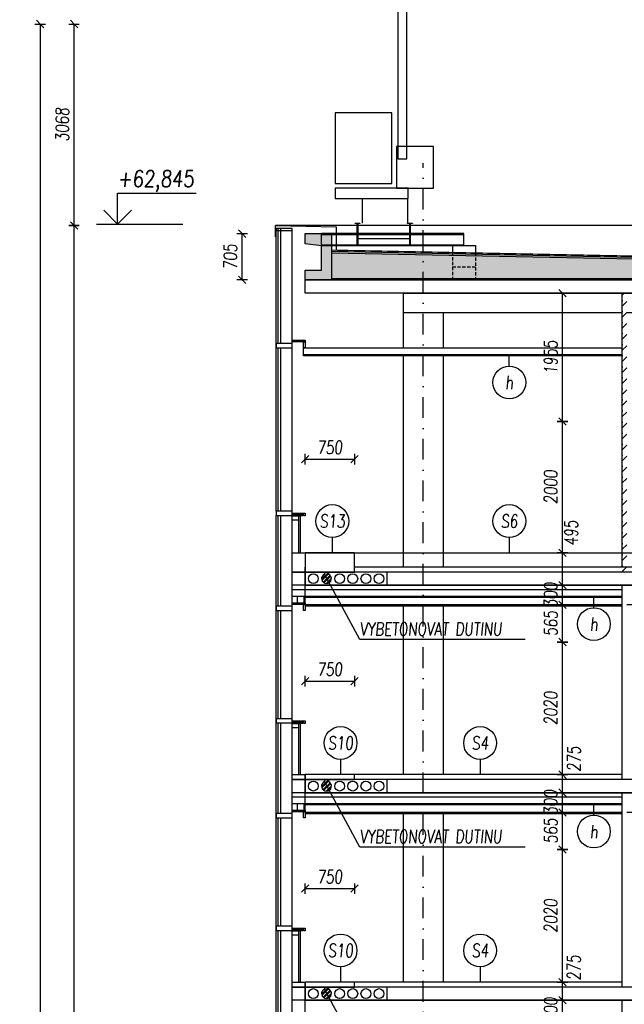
# Model space of a CAD drawing. Header units: millimetres. Extents: x -24606338 to 439687, y 151354 to 480404.
# Tile 75 of 93: x 347088 to 356301, y 238794 to 253791. Entities that reach past the tile are written whole.
import ezdxf
from ezdxf.enums import TextEntityAlignment as Align

# ---------------------------------------------------------------- set-up
doc = ezdxf.new("R2010")
doc.units = ezdxf.units.MM
for name, pattern in [('DASHED', [0.75, 0.5, -0.25]), ('HIDDEN', [3, 2, -1]), ('ČERCHOVANÁ', [25.4, 12.7, -6.35, 0, -6.35])]:
    doc.linetypes.add(name, pattern=pattern)
for name, color, linetype in [('KOTY', 7, 'Continuous'), ('KOTY - FASÁDA', 7, 'Continuous'), ('NOVA', 240, 'Continuous'), ('NOVÁ INTERIERY', 240, 'Continuous'), ('OSY', 7, 'Continuous'), ('SRAFA', 9, 'Continuous'), ('TENKA', 4, 'Continuous'), ('TLUSTA', 2, 'Continuous'), ('ŽB', 3, 'Continuous')]:
    doc.layers.add(name, color=color, linetype=linetype)
doc.styles.add('CS-ROMANS', font='romans.shx', dxfattribs={"width": 0.75, "oblique": 5})
doc.styles.add('CS-ROMANS_100', font='romans.shx', dxfattribs={"width": 0.75, "oblique": 5, "height": 200})
doc.styles.add('ROMANS', font='romans.shx', dxfattribs={"width": 0.75, "oblique": 5, "height": 200})
doc.dimstyles.new('A_KÓTA_100', dxfattribs={"dimtxt": 200, "dimasz": 4, "dimexe": 100, "dimexo": 1500, "dimgap": 80, "dimtad": 1, "dimdec": 0, "dimdsep": 46, "dimtxsty": 'CS-ROMANS_100', "dimblk": 'KOT_CARA20', "dimcen": 90, "dimse1": 1, "dimse2": 1, "dimclrd": 256, "dimclre": 256, "dimclrt": 256, "dimadec": 0, "dimazin": 0, "dimtfac": 1, "dimtdec": 0, "dimtix": 1, "dimtmove": 2, "dimatfit": 3, "dimldrblk": 'OBLIQUE', "dimfxl": 1, "dimfxlon": 1, "dimtolj": 1, "dimarcsym": 0})

# ---------------------------------------------------------------- blocks, each defined once
blk = doc.blocks.new('VÝŠKOVÁ KÓTA 1')
at = {"ltscale": 0.25}
for p, q in [((0, 3.76), (9.59, 3.76)), ((0, 0), (0, 3.76)), ((0, 0), (-1.7, 1.7)), ((0, 0), (1.7, 1.7))]:
    blk.add_line(p, q, dxfattribs=at)
at = {"style": 'ROMANS', "oblique": 5, "width": 0.8}
blk.add_attdef('VÝŠKA', (0, 4.54), '', height=2, dxfattribs=at)
blk = doc.blocks.new('A$C2F1015B4')
at = {"layer": 'NOVA'}
for points in [[(-441, 2502), (-200, 2502), (-200, 2568), (-441, 2568)], [(0, 2592), (-200, 2592), (-200, 2617), (0, 2617)], [(0, 2502), (-25, 2502), (-25, 2592), (0, 2592)], [(-441, 788), (-200, 788), (-200, 852), (-441, 852)], [(-200, 820), (0, 820), (0, 780), (-20, 780), (-20, 800), (-200, 800)], [(-200, 800), (-34, 800), (-34, 780), (-200, 780)], [(-200, 780), (-100, 780), (-100, 715), (-200, 715)], [(0, -75), (-200, -75), (-200, 0), (0, 0)], [(0, -275), (-200, -275), (-200, -75), (0, -75)]]:
    blk.add_lwpolyline(points, close=True, dxfattribs=at)
for points in [[(-441, -592), (-441, 2568)], [(-200, -592), (-200, 2568)], [(-411, 852), (-411, 2502)], [(-371, 852), (-371, 2502)], [(-411, -592), (-411, 788)], [(-371, -592), (-371, 788)], [(-100, 780), (-100, 0)], [(-75, 800), (-75, 0)]]:
    blk.add_lwpolyline(points, dxfattribs=at)
blk = doc.blocks.new('KOT_CARA20')
for p, q in [((0, 0), (-14.1, -14.1)), ((0, 20), (0, -20)), ((0, 0), (14.1, 14.1))]:
    blk.add_line(p, q)
blk = doc.blocks.new('*D2711')
at = {"layer": 'Defpoints', "color": 0, "transparency": 16777216}
for p in [(355360, 238857), (356048, 238857), (356048, 238557)]:
    blk.add_point(p, dxfattribs=at)
at = {"layer": 'KOTY', "lineweight": -2, "transparency": 16777216}
for p, q in [((355360, 238861), (355360, 238865)), ((355360, 238557), (355360, 238857)), ((355360, 238553), (355360, 238549))]:
    blk.add_line(p, q, dxfattribs=at)
at = {"layer": 'KOTY', "lineweight": -2, "transparency": 16777216, "xscale": 4, "yscale": 4, "zscale": 4}
for p, rotation in [((355360, 238857), 270), ((355360, 238557), 90)]:
    blk.add_blockref('KOT_CARA20', p, dxfattribs=dict(at, rotation=rotation))
at = {"layer": 'KOTY', "transparency": 16777216, "insert": (355180, 238707), "char_height": 200, "attachment_point": 5, "rotation": 90, "style": 'CS-ROMANS_100'}
blk.add_mtext('\\A1;300', dxfattribs=at)
blk = doc.blocks.new('_OBLIQUE')
at = {"color": 0, "linetype": 'ByBlock', "ltscale": 15}
blk.add_line((-0.5, -0.5), (0.5, 0.5), dxfattribs=at)
blk = doc.blocks.new('*D2712')
at = {"layer": 'Defpoints', "color": 0, "transparency": 16777216}
for p in [(355360, 239132), (356048, 239132), (356048, 238857)]:
    blk.add_point(p, dxfattribs=at)
at = {"layer": 'KOTY', "lineweight": -2, "transparency": 16777216}
blk.add_line((355360, 238861), (355360, 239128), dxfattribs=at)
at = {"layer": 'KOTY', "lineweight": -2, "transparency": 16777216, "xscale": 4, "yscale": 4, "zscale": 4}
for p, rotation in [((355360, 239132), 90), ((355360, 238857), 270)]:
    blk.add_blockref('KOT_CARA20', p, dxfattribs=dict(at, rotation=rotation))
at = {"layer": 'KOTY', "transparency": 16777216, "insert": (355531, 239350), "char_height": 200, "attachment_point": 5, "rotation": 90, "style": 'CS-ROMANS_100'}
blk.add_mtext('\\A1;275', dxfattribs=at)
blk = doc.blocks.new('*D2713')
at = {"layer": 'Defpoints', "color": 0, "transparency": 16777216}
for p in [(355360, 241152), (356086, 241152), (356048, 239132)]:
    blk.add_point(p, dxfattribs=at)
at = {"layer": 'KOTY', "lineweight": -2, "transparency": 16777216}
blk.add_line((355360, 239136), (355360, 241148), dxfattribs=at)
at = {"layer": 'KOTY', "lineweight": -2, "transparency": 16777216, "xscale": 4, "yscale": 4, "zscale": 4}
for p, rotation in [((355360, 241152), 90), ((355360, 239132), 270)]:
    blk.add_blockref('KOT_CARA20', p, dxfattribs=dict(at, rotation=rotation))
at = {"layer": 'KOTY', "transparency": 16777216, "insert": (355180, 240142), "char_height": 200, "attachment_point": 5, "rotation": 90, "style": 'CS-ROMANS_100'}
blk.add_mtext('\\A1;2020', dxfattribs=at)
blk = doc.blocks.new('*D2714')
at = {"layer": 'Defpoints', "color": 0, "transparency": 16777216}
for p in [(355360, 241717), (356048, 241717), (356086, 241152)]:
    blk.add_point(p, dxfattribs=at)
at = {"layer": 'KOTY', "lineweight": -2, "transparency": 16777216}
blk.add_line((355360, 241156), (355360, 241713), dxfattribs=at)
at = {"layer": 'KOTY', "lineweight": -2, "transparency": 16777216, "xscale": 4, "yscale": 4, "zscale": 4}
for p, rotation in [((355360, 241717), 90), ((355360, 241152), 270)]:
    blk.add_blockref('KOT_CARA20', p, dxfattribs=dict(at, rotation=rotation))
at = {"layer": 'KOTY', "transparency": 16777216, "insert": (355180, 241435), "char_height": 200, "attachment_point": 5, "rotation": 90, "style": 'CS-ROMANS_100'}
blk.add_mtext('\\A1;565', dxfattribs=at)
blk = doc.blocks.new('*D2715')
at = {"layer": 'Defpoints', "color": 0, "transparency": 16777216}
for p in [(355360, 242017), (356048, 242017), (356048, 241717)]:
    blk.add_point(p, dxfattribs=at)
at = {"layer": 'KOTY', "lineweight": -2, "transparency": 16777216}
for p, q in [((355360, 242021), (355360, 242025)), ((355360, 241717), (355360, 242017)), ((355360, 241713), (355360, 241709))]:
    blk.add_line(p, q, dxfattribs=at)
at = {"layer": 'KOTY', "lineweight": -2, "transparency": 16777216, "xscale": 4, "yscale": 4, "zscale": 4}
for p, rotation in [((355360, 242017), 270), ((355360, 241717), 90)]:
    blk.add_blockref('KOT_CARA20', p, dxfattribs=dict(at, rotation=rotation))
at = {"layer": 'KOTY', "transparency": 16777216, "insert": (355180, 241867), "char_height": 200, "attachment_point": 5, "rotation": 90, "style": 'CS-ROMANS_100'}
blk.add_mtext('\\A1;300', dxfattribs=at)
blk = doc.blocks.new('*D2716')
at = {"layer": 'Defpoints', "color": 0, "transparency": 16777216}
for p in [(355360, 242292), (356048, 242292), (356048, 242017)]:
    blk.add_point(p, dxfattribs=at)
at = {"layer": 'KOTY', "lineweight": -2, "transparency": 16777216}
blk.add_line((355360, 242021), (355360, 242288), dxfattribs=at)
at = {"layer": 'KOTY', "lineweight": -2, "transparency": 16777216, "xscale": 4, "yscale": 4, "zscale": 4}
for p, rotation in [((355360, 242292), 90), ((355360, 242017), 270)]:
    blk.add_blockref('KOT_CARA20', p, dxfattribs=dict(at, rotation=rotation))
at = {"layer": 'KOTY', "transparency": 16777216, "insert": (355533, 242531), "char_height": 200, "attachment_point": 5, "rotation": 90, "style": 'CS-ROMANS_100'}
blk.add_mtext('\\A1;275', dxfattribs=at)
blk = doc.blocks.new('*D2717')
at = {"layer": 'Defpoints', "color": 0, "transparency": 16777216}
for p in [(355360, 244312), (356086, 244312), (356048, 242292)]:
    blk.add_point(p, dxfattribs=at)
at = {"layer": 'KOTY', "lineweight": -2, "transparency": 16777216}
blk.add_line((355360, 242296), (355360, 244308), dxfattribs=at)
at = {"layer": 'KOTY', "lineweight": -2, "transparency": 16777216, "xscale": 4, "yscale": 4, "zscale": 4}
for p, rotation in [((355360, 244312), 90), ((355360, 242292), 270)]:
    blk.add_blockref('KOT_CARA20', p, dxfattribs=dict(at, rotation=rotation))
at = {"layer": 'KOTY', "transparency": 16777216, "insert": (355180, 243302), "char_height": 200, "attachment_point": 5, "rotation": 90, "style": 'CS-ROMANS_100'}
blk.add_mtext('\\A1;2020', dxfattribs=at)
blk = doc.blocks.new('*D2718')
at = {"layer": 'Defpoints', "color": 0, "transparency": 16777216}
for p in [(355360, 244877), (356048, 244877), (356086, 244312)]:
    blk.add_point(p, dxfattribs=at)
at = {"layer": 'KOTY', "lineweight": -2, "transparency": 16777216}
blk.add_line((355360, 244316), (355360, 244873), dxfattribs=at)
at = {"layer": 'KOTY', "lineweight": -2, "transparency": 16777216, "xscale": 4, "yscale": 4, "zscale": 4}
for p, rotation in [((355360, 244877), 90), ((355360, 244312), 270)]:
    blk.add_blockref('KOT_CARA20', p, dxfattribs=dict(at, rotation=rotation))
at = {"layer": 'KOTY', "transparency": 16777216, "insert": (355180, 244595), "char_height": 200, "attachment_point": 5, "rotation": 90, "style": 'CS-ROMANS_100'}
blk.add_mtext('\\A1;565', dxfattribs=at)
blk = doc.blocks.new('*D2719')
at = {"layer": 'Defpoints', "color": 0, "transparency": 16777216}
for p in [(355360, 245177), (356048, 245177), (356048, 244877)]:
    blk.add_point(p, dxfattribs=at)
at = {"layer": 'KOTY', "lineweight": -2, "transparency": 16777216}
for p, q in [((355360, 245181), (355360, 245185)), ((355360, 244877), (355360, 245177)), ((355360, 244873), (355360, 244869))]:
    blk.add_line(p, q, dxfattribs=at)
at = {"layer": 'KOTY', "lineweight": -2, "transparency": 16777216, "xscale": 4, "yscale": 4, "zscale": 4}
for p, rotation in [((355360, 245177), 270), ((355360, 244877), 90)]:
    blk.add_blockref('KOT_CARA20', p, dxfattribs=dict(at, rotation=rotation))
at = {"layer": 'KOTY', "transparency": 16777216, "insert": (355180, 245027), "char_height": 200, "attachment_point": 5, "rotation": 90, "style": 'CS-ROMANS_100'}
blk.add_mtext('\\A1;300', dxfattribs=at)
blk = doc.blocks.new('*D2720')
at = {"layer": 'Defpoints', "color": 0, "transparency": 16777216}
for p in [(355360, 245672), (355776, 245672), (356048, 245177)]:
    blk.add_point(p, dxfattribs=at)
at = {"layer": 'KOTY', "lineweight": -2, "transparency": 16777216}
blk.add_line((355360, 245181), (355360, 245668), dxfattribs=at)
at = {"layer": 'KOTY', "lineweight": -2, "transparency": 16777216, "xscale": 4, "yscale": 4, "zscale": 4}
for p, rotation in [((355360, 245672), 90), ((355360, 245177), 270)]:
    blk.add_blockref('KOT_CARA20', p, dxfattribs=dict(at, rotation=rotation))
at = {"layer": 'KOTY', "transparency": 16777216, "insert": (355490, 245972), "char_height": 200, "attachment_point": 5, "rotation": 90, "style": 'CS-ROMANS_100'}
blk.add_mtext('\\A1;495', dxfattribs=at)
blk = doc.blocks.new('*D2721')
at = {"layer": 'Defpoints', "color": 0, "transparency": 16777216}
for p in [(355360, 247672), (355511, 247672), (355776, 245672)]:
    blk.add_point(p, dxfattribs=at)
at = {"layer": 'KOTY', "lineweight": -2, "transparency": 16777216}
blk.add_line((355360, 245676), (355360, 247668), dxfattribs=at)
at = {"layer": 'KOTY', "lineweight": -2, "transparency": 16777216, "xscale": 4, "yscale": 4, "zscale": 4}
for p, rotation in [((355360, 247672), 90), ((355360, 245672), 270)]:
    blk.add_blockref('KOT_CARA20', p, dxfattribs=dict(at, rotation=rotation))
at = {"layer": 'KOTY', "transparency": 16777216, "insert": (355180, 246672), "char_height": 200, "attachment_point": 5, "rotation": 90, "style": 'CS-ROMANS_100'}
blk.add_mtext('\\A1;2000', dxfattribs=at)
blk = doc.blocks.new('*D2722')
at = {"layer": 'Defpoints', "color": 0, "transparency": 16777216}
for p in [(355360, 249627), (355511, 249627), (355511, 247672)]:
    blk.add_point(p, dxfattribs=at)
at = {"layer": 'KOTY', "lineweight": -2, "transparency": 16777216}
blk.add_line((355360, 247676), (355360, 249623), dxfattribs=at)
at = {"layer": 'KOTY', "lineweight": -2, "transparency": 16777216, "xscale": 4, "yscale": 4, "zscale": 4}
for p, rotation in [((355360, 249627), 90), ((355360, 247672), 270)]:
    blk.add_blockref('KOT_CARA20', p, dxfattribs=dict(at, rotation=rotation))
at = {"layer": 'KOTY', "transparency": 16777216, "insert": (355180, 248650), "char_height": 200, "attachment_point": 5, "rotation": 90, "style": 'CS-ROMANS_100'}
blk.add_mtext('\\A1;1955', dxfattribs=at)
blk = doc.blocks.new('*D3285')
at = {"layer": 'Defpoints', "color": 0, "transparency": 16777216}
for p in [(352188, 240556), (351438, 239132), (352188, 239132)]:
    blk.add_point(p, dxfattribs=at)
at = {"layer": 'KOTY - FASÁDA', "lineweight": -2, "transparency": 16777216}
blk.add_line((351442, 240556), (352184, 240556), dxfattribs=at)
at = {"layer": 'KOTY - FASÁDA', "lineweight": -2, "transparency": 16777216, "xscale": 4, "yscale": 4, "zscale": 4, "rotation": 180}
blk.add_blockref('KOT_CARA20', (351438, 240556), dxfattribs=at)
at = {"layer": 'KOTY - FASÁDA', "lineweight": -2, "transparency": 16777216, "xscale": 4, "yscale": 4, "zscale": 4}
blk.add_blockref('KOT_CARA20', (352188, 240556), dxfattribs=at)
at = {"layer": 'KOTY - FASÁDA', "transparency": 16777216, "insert": (351813, 240736), "char_height": 200, "attachment_point": 5, "style": 'CS-ROMANS_100'}
blk.add_mtext('\\A1;750', dxfattribs=at)
blk = doc.blocks.new('*D3286')
at = {"layer": 'Defpoints', "color": 0, "transparency": 16777216}
for p in [(352188, 243716), (351438, 242292), (352188, 242292)]:
    blk.add_point(p, dxfattribs=at)
at = {"layer": 'KOTY - FASÁDA', "lineweight": -2, "transparency": 16777216}
blk.add_line((351442, 243716), (352184, 243716), dxfattribs=at)
at = {"layer": 'KOTY - FASÁDA', "lineweight": -2, "transparency": 16777216, "xscale": 4, "yscale": 4, "zscale": 4, "rotation": 180}
blk.add_blockref('KOT_CARA20', (351438, 243716), dxfattribs=at)
at = {"layer": 'KOTY - FASÁDA', "lineweight": -2, "transparency": 16777216, "xscale": 4, "yscale": 4, "zscale": 4}
blk.add_blockref('KOT_CARA20', (352188, 243716), dxfattribs=at)
at = {"layer": 'KOTY - FASÁDA', "transparency": 16777216, "insert": (351813, 243896), "char_height": 200, "attachment_point": 5, "style": 'CS-ROMANS_100'}
blk.add_mtext('\\A1;750', dxfattribs=at)
blk = doc.blocks.new('*D3287')
at = {"layer": 'Defpoints', "color": 0, "transparency": 16777216}
for p in [(352188, 247096), (351438, 245672), (352188, 245672)]:
    blk.add_point(p, dxfattribs=at)
at = {"layer": 'KOTY - FASÁDA', "lineweight": -2, "transparency": 16777216}
blk.add_line((351442, 247096), (352184, 247096), dxfattribs=at)
at = {"layer": 'KOTY - FASÁDA', "lineweight": -2, "transparency": 16777216, "xscale": 4, "yscale": 4, "zscale": 4, "rotation": 180}
blk.add_blockref('KOT_CARA20', (351438, 247096), dxfattribs=at)
at = {"layer": 'KOTY - FASÁDA', "lineweight": -2, "transparency": 16777216, "xscale": 4, "yscale": 4, "zscale": 4}
blk.add_blockref('KOT_CARA20', (352188, 247096), dxfattribs=at)
at = {"layer": 'KOTY - FASÁDA', "transparency": 16777216, "insert": (351813, 247276), "char_height": 200, "attachment_point": 5, "style": 'CS-ROMANS_100'}
blk.add_mtext('\\A1;750', dxfattribs=at)
blk = doc.blocks.new('*D3471')
at = {"layer": 'Defpoints', "color": 0, "transparency": 16777216}
for p in [(347917, 250657), (350987, 250657), (351070, 191075)]:
    blk.add_point(p, dxfattribs=at)
at = {"layer": 'KOTY', "lineweight": -2, "transparency": 16777216}
blk.add_line((347917, 191079), (347917, 250653), dxfattribs=at)
at = {"layer": 'KOTY', "lineweight": -2, "transparency": 16777216, "xscale": 4, "yscale": 4, "zscale": 4}
for p, rotation in [((347917, 250657), 90), ((347917, 191075), 270)]:
    blk.add_blockref('KOT_CARA20', p, dxfattribs=dict(at, rotation=rotation))
at = {"layer": 'KOTY', "transparency": 16777216, "insert": (347737, 220866), "char_height": 200, "attachment_point": 5, "rotation": 90, "style": 'CS-ROMANS_100'}
blk.add_mtext('\\A1;59583', dxfattribs=at)
blk = doc.blocks.new('*D3472')
at = {"layer": 'Defpoints', "color": 0, "transparency": 16777216}
for p in [(347917, 253725), (356582, 253725), (350987, 250657)]:
    blk.add_point(p, dxfattribs=at)
at = {"layer": 'KOTY', "lineweight": -2, "transparency": 16777216}
blk.add_line((347917, 250661), (347917, 253721), dxfattribs=at)
at = {"layer": 'KOTY', "lineweight": -2, "transparency": 16777216, "xscale": 4, "yscale": 4, "zscale": 4}
for p, rotation in [((347917, 253725), 90), ((347917, 250657), 270)]:
    blk.add_blockref('KOT_CARA20', p, dxfattribs=dict(at, rotation=rotation))
at = {"layer": 'KOTY', "transparency": 16777216, "insert": (347737, 252191), "char_height": 200, "attachment_point": 5, "rotation": 90, "style": 'CS-ROMANS_100'}
blk.add_mtext('\\A1;3068', dxfattribs=at)
blk = doc.blocks.new('*D3473')
at = {"layer": 'Defpoints', "color": 0, "transparency": 16777216}
for p in [(356582, 253725), (347400, 186387), (348613, 186387)]:
    blk.add_point(p, dxfattribs=at)
at = {"layer": 'KOTY', "lineweight": -2, "transparency": 16777216}
blk.add_line((347400, 253721), (347400, 186391), dxfattribs=at)
at = {"layer": 'KOTY', "lineweight": -2, "transparency": 16777216, "xscale": 4, "yscale": 4, "zscale": 4}
for p, rotation in [((347400, 253725), 90), ((347400, 186387), 270)]:
    blk.add_blockref('KOT_CARA20', p, dxfattribs=dict(at, rotation=rotation))
at = {"layer": 'KOTY', "transparency": 16777216, "insert": (347220, 220056), "char_height": 200, "attachment_point": 5, "rotation": 90, "style": 'CS-ROMANS_100'}
blk.add_mtext('\\A1;67338', dxfattribs=at)
blk = doc.blocks.new('I160')
blk.add_lwpolyline([(-33.85315, -80), (-33.85315, -76.395, -0.374036), (-30.58015, -72.632), (-5.43015, -69.111, 0.374036), (-0.00315, -62.872), (-0.00315, 62.872, 0.374036), (-5.43015, 69.111), (-30.58015, 72.632, -0.374036), (-33.85315, 76.395), (-33.85315, 80), (40.14685, 80), (40.14685, 76.395, -0.374036), (36.87385, 72.632), (11.72385, 69.111, 0.374036), (6.29685, 62.872), (6.29685, -62.872, 0.374036), (11.72385, -69.111), (36.87385, -72.632, -0.374036), (40.14685, -76.395), (40.14685, -80)], format="xyb", close=True)
blk = doc.blocks.new('*D3502')
at = {"layer": 'Defpoints', "color": 0, "transparency": 16777216}
for p in [(350478, 250532), (351438, 250532), (351438, 249827)]:
    blk.add_point(p, dxfattribs=at)
at = {"layer": 'KOTY', "lineweight": -2, "transparency": 16777216}
blk.add_line((350478, 249831), (350478, 250528), dxfattribs=at)
at = {"layer": 'KOTY', "lineweight": -2, "transparency": 16777216, "xscale": 4, "yscale": 4, "zscale": 4}
for p, rotation in [((350478, 250532), 90), ((350478, 249827), 270)]:
    blk.add_blockref('KOT_CARA20', p, dxfattribs=dict(at, rotation=rotation))
at = {"layer": 'KOTY', "transparency": 16777216, "insert": (350298, 250180), "char_height": 200, "attachment_point": 5, "rotation": 90, "style": 'CS-ROMANS_100'}
blk.add_mtext('\\A1;705', dxfattribs=at)

msp = doc.modelspace()

# ---------------------------------------------------------------- hatches: boundary and pattern name
at = {"layer": 'NOVA'}
h = msp.add_hatch(dxfattribs=at)
h.set_pattern_fill('HONEY', color=256, scale=10)
h.set_pattern_definition([(360, (221500.81, -156773.336), (47.625, 27.4963), [31.75, -63.5]), (120, (221500.81, -156773.336), (-47.6249943, 27.4963099), [31.75, -63.5]), (60, (221500.81, -156773.336), (5.7e-06, 54.9926099), [-63.5, 31.75])])
h.paths.add_polyline_path([(351838.246, 250267.178), (351838.246, 249847.158), (362838.246, 249847.158), (362838.246, 250047.178)])
h = msp.add_hatch(dxfattribs=at)
h.set_pattern_fill('ANSI32', color=256, scale=5)
h.set_pattern_definition([(45, (221500.81, -30332.43), (-33.6759605, 33.6759605), []), (45, (221523.26, -30332.43), (-33.6759605, 33.6759605), [])])
h.paths.add_polyline_path([(351733.246, 245345.896, 1.086676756), (351804.195, 245214.323)])
h.paths.add_polyline_path([(351793.246, 245345.896), (351793.246, 245377.158), (351733.246, 245377.158), (351733.246, 245345.896), (351804.195, 245214.323, 0.596884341)])
h = msp.add_hatch(dxfattribs=at)
h.set_pattern_fill('ANSI32', color=256, scale=5)
h.set_pattern_definition([(45, (221500.81, -33492.43), (-33.6759605, 33.6759605), []), (45, (221523.26, -33492.43), (-33.6759605, 33.6759605), [])])
h.paths.add_polyline_path([(351733.246, 242185.896, 1.086676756), (351804.195, 242054.323)])
h.paths.add_polyline_path([(351793.246, 242185.896), (351793.246, 242217.158), (351733.246, 242217.158), (351733.246, 242185.896), (351804.195, 242054.323, 0.596884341)])
h = msp.add_hatch(dxfattribs=at)
h.set_pattern_fill('ANSI32', color=256, scale=5)
h.set_pattern_definition([(45, (221500.81, -36652.43), (-33.6759605, 33.6759605), []), (45, (221523.26, -36652.43), (-33.6759605, 33.6759605), [])])
h.paths.add_polyline_path([(351733.246, 239025.896, 1.086676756), (351804.195, 238894.323)])
h.paths.add_polyline_path([(351793.246, 239025.896), (351793.246, 239057.158), (351733.246, 239057.158), (351733.246, 239025.896), (351804.195, 238894.323, 0.596884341)])
at = {"layer": 'NOVÁ INTERIERY', "true_color": 0xf00000}
h = msp.add_hatch(dxfattribs=at)
h.set_pattern_fill('SACNCR', color=1, scale=50)
h.set_pattern_definition([(45, (320826.25, -30332.43), (-84.1899, 84.1899), []), (45, (320910.44, -30332.43), (-84.1899, 84.1899), [0, -119.0625])])
h.paths.add_polyline_path([(356263.246, 245377.158), (356338.246, 245377.158), (356338.246, 249627.158), (356263.246, 249627.158)])
at = {"layer": 'SRAFA', "ltscale": 300}
h = msp.add_hatch(color=253, dxfattribs=at)
h.dxf.hatch_style = 1
h.paths.add_polyline_path([(351838.246, 249827.158), (351838.246, 250242.158), (351688.246, 250247.558), (351688.246, 249977.158), (351438.246, 249977.158), (351438.246, 249827.158)])
h.paths.add_polyline_path([(351838.246, 250242.158), (351838.246, 250532.158), (351438.246, 250532.158), (351438.246, 250374.658), (351688.246, 250344.036), (351688.246, 250247.558)])

# ---------------------------------------------------------------- linework, layer by layer
at = {"layer": 'KOTY', "linetype": 'ByBlock'}
msp.add_line((348257.626, 250677.158), (349574.72, 250677.158), dxfattribs=at)
at = {"layer": 'KOTY'}
for p, q in [((354548.471, 248514.9), (354548.471, 248672.158)), ((351851.517, 245904.118), (351851.517, 245672.158)), ((354548.471, 245904.118), (354548.471, 245672.158)), ((355837.69, 244834.9), (355837.69, 244992.158)), ((351977.591, 242524.118), (351977.591, 242292.158)), ((354103.655, 242524.118), (354103.655, 242292.158)), ((355837.69, 241674.9), (355837.69, 241832.158)), ((351977.591, 239364.118), (351977.591, 239132.158)), ((354103.655, 239364.118), (354103.655, 239132.158))]:
    msp.add_line(p, q, dxfattribs=at)
at = {"layer": 'KOTY', "ltscale": 20}
for centre in [(354548.471, 248264.9), (351851.517, 246154.118), (354548.471, 246154.118), (355837.69, 244584.9), (351977.591, 242774.118), (354103.655, 242774.118), (355837.69, 241424.9), (351977.591, 239614.118), (354103.655, 239614.118)]:
    msp.add_circle(centre, 250, dxfattribs=at)
at = {"layer": 'KOTY - FASÁDA'}
for p, q in [((352270.609, 244349.379), (351733.246, 245345.896)), ((354789.615, 244349.379), (352270.609, 244349.379)), ((352270.609, 241189.379), (351733.246, 242185.896)), ((354789.615, 241189.379), (352270.609, 241189.379)), ((352270.609, 238029.379), (351733.246, 239025.896))]:
    msp.add_line(p, q, dxfattribs=at)
at = {"layer": 'NOVA'}
for p, q in [((356768.246, 250657.158), (350987.302, 250657.158)), ((356263.246, 248787.158), (351413.246, 248787.158)), ((356263.246, 248687.158), (351413.246, 248687.158)), ((356263.246, 248672.158), (351413.246, 248672.158)), ((351338.246, 245672.158), (360173.246, 245672.158)), ((351733.246, 245377.158), (351438.246, 245377.158)), ((351438.246, 245377.158), (351438.246, 245177.158)), ((351733.246, 245377.158), (351733.246, 245345.896)), ((351733.246, 245377.158), (351793.246, 245377.158)), ((351793.246, 245377.158), (351793.246, 245345.896)), ((351733.246, 242217.158), (351438.246, 242217.158)), ((351438.246, 242217.158), (351438.246, 242017.158)), ((351733.246, 242217.158), (351733.246, 242185.896)), ((351733.246, 242217.158), (351793.246, 242217.158)), ((351793.246, 242217.158), (351793.246, 242185.896)), ((351733.246, 239057.158), (351438.246, 239057.158)), ((351438.246, 239057.158), (351438.246, 238857.158)), ((351733.246, 239057.158), (351733.246, 239025.896)), ((351733.246, 239057.158), (351793.246, 239057.158)), ((351793.246, 239057.158), (351793.246, 239025.896))]:
    msp.add_line(p, q, dxfattribs=at)
for points in [[(350987.302, 250484.158), (350987.302, 250657.158), (351908.246, 250636.158), (351908.246, 250285.782)], [(350997.302, 246304.658), (350997.302, 250612.158)], [(351027.302, 248859.658), (351027.302, 250612.158)], [(351067.302, 248859.658), (351067.302, 250612.158)], [(351238.246, 246304.658), (351238.246, 250612.158)], [(351838.246, 250287.182), (362838.246, 250067.182), (373838.246, 250287.182)], [(351838.246, 250267.178), (362838.246, 250047.178), (373838.246, 250267.178)], [(351838.246, 250242.158), (362838.246, 250022.158)], [(351838.246, 249847.158), (373838.246, 249847.158)], [(351027.302, 246304.658), (351027.302, 248794.658)], [(351067.302, 246304.658), (351067.302, 248794.658)], [(350997.302, 244859.658), (350997.302, 246239.658)], [(351027.302, 244859.658), (351027.302, 246239.658)], [(351067.302, 244859.658), (351067.302, 246239.658)], [(351238.246, 244859.658), (351238.246, 246239.658)], [(351338.246, 246232.158), (351338.246, 245672.158)], [(351363.246, 246232.158), (351363.246, 245672.158)], [(351648.246, 245377.158), (351438.246, 245377.158), (351438.246, 245177.158), (351648.246, 245177.158)], [(351648.246, 242217.158), (351438.246, 242217.158), (351438.246, 242017.158), (351648.246, 242017.158)], [(351648.246, 239057.158), (351438.246, 239057.158), (351438.246, 238857.158), (351648.246, 238857.158)]]:
    msp.add_lwpolyline(points, dxfattribs=at)
for points in [[(350997.302, 250579.658), (351238.246, 250579.658), (351238.246, 250612.158), (350997.302, 250612.158)], [(350997.302, 248794.658), (351238.246, 248794.658), (351238.246, 248859.658), (350997.302, 248859.658)], [(351438.246, 248884.658), (351238.246, 248884.658), (351238.246, 248909.658), (351438.246, 248909.658)], [(351438.246, 248794.658), (351413.246, 248794.658), (351413.246, 248884.658), (351438.246, 248884.658)], [(350997.302, 246239.658), (351238.246, 246239.658), (351238.246, 246304.658), (350997.302, 246304.658)], [(351238.246, 246272.158), (351438.246, 246272.158), (351438.246, 246232.158), (351418.246, 246232.158), (351418.246, 246252.158), (351238.246, 246252.158)], [(351238.246, 246252.158), (351404.746, 246252.158), (351404.746, 246232.158), (351238.246, 246232.158)], [(351238.246, 246232.158), (351338.246, 246232.158), (351338.246, 246167.158), (351238.246, 246167.158)], [(351438.246, 245377.158), (351238.246, 245377.158), (351238.246, 245672.158), (351438.246, 245672.158)], [(351438.246, 245377.158), (352188.246, 245377.158), (352188.246, 245672.158), (351438.246, 245672.158)], [(351438.246, 245177.158), (351238.246, 245177.158), (351238.246, 245377.158), (351438.246, 245377.158)], [(351438.246, 242217.158), (352188.246, 242217.158), (352188.246, 242292.158), (351438.246, 242292.158)], [(351438.246, 239057.158), (352188.246, 239057.158), (352188.246, 239132.158), (351438.246, 239132.158)]]:
    msp.add_lwpolyline(points, close=True, dxfattribs=at)
at = {"layer": 'NOVA', "linetype": 'HIDDEN', "ltscale": 300, "const_width": 10}
for points in [[(351838.246, 250277.18), (362838.246, 250057.18), (373838.246, 250277.18)], [(351838.246, 249837.158), (373838.246, 249837.158)]]:
    msp.add_lwpolyline(points, dxfattribs=at)
at = {"layer": 'NOVA'}
for centre in [(351763.246, 245277.158), (351763.246, 242117.158), (351763.246, 238957.158)]:
    msp.add_arc(centre, 75, 113.5781785, 66.4218215, dxfattribs=at)
at = {"layer": 'NOVÁ INTERIERY'}
for p, q in [((351413.246, 248672.158), (351413.246, 248787.158)), ((351323.246, 244909.658), (351323.246, 245007.158)), ((351423.246, 244909.658), (351423.246, 245007.158)), ((351438.246, 244909.658), (351438.246, 244992.158)), ((351323.246, 241749.658), (351323.246, 241847.158)), ((351423.246, 241749.658), (351423.246, 241847.158)), ((351438.246, 241749.658), (351438.246, 241832.158))]:
    msp.add_line(p, q, dxfattribs=at)
for points in [[(356263.246, 249627.158), (356263.246, 245452.158)], [(356263.246, 245107.158), (351238.246, 245107.158)], [(356263.246, 245007.158), (351238.246, 245007.158)], [(356263.246, 244992.158), (351438.246, 244992.158)], [(356263.246, 241947.158), (351238.246, 241947.158)], [(356263.246, 241847.158), (351238.246, 241847.158)], [(356263.246, 241832.158), (351438.246, 241832.158)]]:
    msp.add_lwpolyline(points, dxfattribs=at)
at = {"layer": 'OSY', "linetype": 'ČERCHOVANÁ', "ltscale": 25}
msp.add_lwpolyline([(353238.246, 174688.935), (353238.246, 251607.158)], dxfattribs=at)
at = {"layer": 'TENKA'}
for p, q in [((352305.97, 251067.568), (352305.97, 250692.158)), ((352999.234, 251067.568), (352999.234, 250692.158)), ((353682.006, 250352.158), (353682.006, 250250.306)), ((354032.006, 250352.158), (354032.006, 250243.306)), ((352688.246, 245177.158), (352688.246, 245377.158)), ((351438.246, 244862.158), (356263.246, 244862.158)), ((352688.246, 242017.158), (352688.246, 242217.158)), ((351438.246, 241702.158), (356263.246, 241702.158)), ((352688.246, 238857.158), (352688.246, 239057.158))]:
    msp.add_line(p, q, dxfattribs=at)
at = {"layer": 'TENKA', "ltscale": 300}
for p, q in [((351688.246, 250352.158), (351688.246, 250532.158)), ((351688.246, 250521.269), (353857.006, 250521.269)), ((353031.799, 250452.158), (352238.099, 250452.158)), ((351688.246, 250363.047), (353857.006, 250363.047)), ((353682.006, 250352.158), (354032.006, 250352.158))]:
    msp.add_line(p, q, dxfattribs=at)
at = {"layer": 'TENKA', "linetype": 'DASHED', "ltscale": 100}
for p, q in [((353682.006, 250250.306), (353682.006, 249827.158)), ((354032.006, 250243.306), (354032.006, 249827.158)), ((353682.006, 250027.158), (354032.006, 250027.158))]:
    msp.add_line(p, q, dxfattribs=at)
at = {"layer": 'TENKA'}
for points in [[(352985.039, 254630.811), (352848.92, 254630.811), (352848.92, 251673.095), (352985.039, 251673.095)], [(352756.42, 252374.51), (351895.946, 252374.51), (351895.946, 251298.424), (352756.42, 251298.424)], [(352829.615, 251225.522), (353392.115, 251225.522), (353392.115, 251861.095), (352829.615, 251861.095)], [(353006.898, 251225.522), (351895.946, 251225.522), (351895.946, 251067.568), (353006.898, 251067.568)]]:
    msp.add_lwpolyline(points, close=True, dxfattribs=at)
at = {"layer": 'TENKA', "ltscale": 300}
msp.add_lwpolyline([(351688.246, 250352.158), (353857.006, 250352.158), (353857.006, 250532.158), (351688.246, 250532.158)], dxfattribs=at)
at = {"layer": 'TENKA'}
for points in [[(374238.246, 249827.158), (351438.246, 249827.158)], [(356263.246, 249327.158), (352938.246, 249327.158), (352938.246, 249627.158), (358038.246, 249627.158), (358038.246, 249327.158), (356338.246, 249327.158)], [(356263.246, 249327.158), (352938.246, 249327.158), (352938.246, 249627.158), (358038.246, 249627.158), (358038.246, 249327.158), (356338.246, 249327.158)], [(352938.246, 248787.158), (352938.246, 249327.158)], [(353538.246, 249327.158), (353538.246, 248787.158)], [(352938.246, 245452.158), (352938.246, 248672.158)], [(353538.246, 248672.158), (353538.246, 245452.158)], [(362123.246, 245377.158), (351438.246, 245377.158)], [(356263.246, 244877.158), (351438.246, 244877.158), (351438.246, 245177.158), (358038.246, 245177.158), (358038.246, 244877.158), (356338.246, 244877.158)], [(352938.246, 242292.158), (352938.246, 244877.158)], [(353538.246, 244877.158), (353538.246, 242292.158)], [(362123.246, 242217.158), (351438.246, 242217.158)], [(356263.246, 241717.158), (351438.246, 241717.158), (351438.246, 242017.158), (358038.246, 242017.158), (358038.246, 241717.158), (356338.246, 241717.158)], [(352938.246, 239132.158), (352938.246, 241717.158)], [(353538.246, 241717.158), (353538.246, 239132.158)], [(362123.246, 239057.158), (351438.246, 239057.158)], [(356263.246, 238557.158), (351438.246, 238557.158), (351438.246, 238857.158), (358038.246, 238857.158), (358038.246, 238557.158), (356338.246, 238557.158)]]:
    msp.add_lwpolyline(points, dxfattribs=at)
for centre in [(351563.246, 245277.158), (351963.246, 245277.158), (352163.246, 245277.158), (352363.246, 245277.158), (352563.246, 245277.158), (351563.246, 242117.158), (351963.246, 242117.158), (352163.246, 242117.158), (352363.246, 242117.158), (352563.246, 242117.158), (351563.246, 238957.158), (351963.246, 238957.158), (352163.246, 238957.158), (352363.246, 238957.158), (352563.246, 238957.158)]:
    msp.add_circle(centre, 75, dxfattribs=at)
at = {"layer": 'TLUSTA'}
for points in [[(351438.246, 249827.158), (351438.246, 249977.158), (351688.246, 249977.158), (351688.246, 250344.036), (351438.246, 250374.658), (351438.246, 250532.158), (351838.246, 250532.158), (351838.246, 249827.158)], [(351438.246, 249627.158), (351438.246, 249902.158)], [(351438.246, 249627.158), (351438.246, 249902.158)], [(374238.246, 249627.158), (351438.246, 249627.158)], [(374238.246, 249627.158), (351438.246, 249627.158)], [(351438.246, 245177.158), (351438.246, 245452.158)], [(351438.246, 245177.158), (351438.246, 245452.158)], [(351438.246, 245177.158), (351438.246, 245452.158)], [(351438.246, 245177.158), (351438.246, 245452.158)], [(362123.246, 245452.158), (352188.246, 245452.158)], [(358038.246, 245177.158), (351438.246, 245177.158)], [(356263.246, 245177.158), (356263.246, 242217.158)], [(351438.246, 242017.158), (351438.246, 242292.158)], [(356263.246, 242292.158), (351438.246, 242292.158)], [(351438.246, 242017.158), (351438.246, 242292.158)], [(351438.246, 242017.158), (351438.246, 242292.158)], [(351438.246, 242017.158), (351438.246, 242292.158)], [(358038.246, 242017.158), (351438.246, 242017.158)], [(356263.246, 242017.158), (356263.246, 239057.158)], [(351438.246, 238857.158), (351438.246, 239132.158)], [(356263.246, 239132.158), (351438.246, 239132.158)], [(351438.246, 238857.158), (351438.246, 239132.158)], [(351438.246, 238857.158), (351438.246, 239132.158)], [(351438.246, 238857.158), (351438.246, 239132.158)], [(358038.246, 238857.158), (351438.246, 238857.158)], [(356263.246, 238857.158), (356263.246, 235897.158)]]:
    msp.add_lwpolyline(points, dxfattribs=at)
for points in [[(352197.949, 250352.158), (352197.949, 250355.763, -0.374036), (352201.222, 250359.526), (352226.372, 250363.047, 0.374036), (352231.799, 250369.286), (352231.799, 250515.03, 0.374036), (352226.372, 250521.269), (352201.222, 250524.79, -0.374036), (352197.949, 250528.553), (352197.949, 250532.158), (352271.949, 250532.158), (352271.949, 250528.553, -0.374036), (352268.676, 250524.79), (352243.526, 250521.269, 0.374036), (352238.099, 250515.03), (352238.099, 250369.286, 0.374036), (352243.526, 250363.047), (352268.676, 250359.526, -0.374036), (352271.949, 250355.763), (352271.949, 250352.158)], [(352997.949, 250352.158), (352997.949, 250355.763, -0.374036), (353001.222, 250359.526), (353026.372, 250363.047, 0.374036), (353031.799, 250369.286), (353031.799, 250515.03, 0.374036), (353026.372, 250521.269), (353001.222, 250524.79, -0.374036), (352997.949, 250528.553), (352997.949, 250532.158), (353071.949, 250532.158), (353071.949, 250528.553, -0.374036), (353068.676, 250524.79), (353043.526, 250521.269, 0.374036), (353038.099, 250515.03), (353038.099, 250369.286, 0.374036), (353043.526, 250363.047), (353068.676, 250359.526, -0.374036), (353071.949, 250355.763), (353071.949, 250352.158)]]:
    msp.add_lwpolyline(points, format="xyb", close=True, dxfattribs=at)
at = {"layer": 'ŽB'}
for points in [[(351438.246, 249827.158), (374238.246, 249827.158), (374238.246, 249627.158), (351438.246, 249627.158)], [(351438.246, 245177.158), (358038.246, 245177.158), (358038.246, 245377.158), (351438.246, 245377.158)], [(351438.246, 242017.158), (358038.246, 242017.158), (358038.246, 242217.158), (351438.246, 242217.158)], [(351438.246, 238857.158), (358038.246, 238857.158), (358038.246, 239057.158), (351438.246, 239057.158)]]:
    msp.add_lwpolyline(points, close=True, dxfattribs=at)

# ---------------------------------------------------------------- block references
at = {"layer": 'KOTY', "xscale": 125, "yscale": 125, "zscale": 125}
msp.add_blockref('VÝŠKOVÁ KÓTA 1', (348580.6, 250677.158), dxfattribs=at).add_auto_attribs({'VÝŠKA': '+62,845'})
at = {"layer": 'NOVA'}
for p in [(351438.246, 242292.158), (351438.246, 239132.158)]:
    msp.add_blockref('A$C2F1015B4', p, dxfattribs=at)
at = {"layer": 'TLUSTA'}
for p in [(352231.802, 250612.158), (353031.802, 250612.158)]:
    msp.add_blockref('I160', p, dxfattribs=at)

# ---------------------------------------------------------------- texts
at = {"layer": 'KOTY', "ltscale": 20, "style": 'CS-ROMANS', "oblique": 5, "width": 0.75}
for s, p in [('h', (354548.471, 248264.9)), ('S13', (351851.517, 246154.118)), ('S6', (354548.471, 246154.118)), ('h', (355837.69, 244584.9)), ('S10', (351977.591, 242774.118)), ('S4', (354103.655, 242774.118)), ('h', (355837.69, 241424.9)), ('S10', (351977.591, 239614.118)), ('S4', (354103.655, 239614.118))]:
    msp.add_text(s, height=200, dxfattribs=at).set_placement(p, align=Align.MIDDLE)
at = {"layer": 'KOTY - FASÁDA', "ltscale": 15, "style": 'CS-ROMANS', "oblique": 5, "width": 0.75}
for p in [(352268.841, 244410.228), (352268.841, 241250.228)]:
    msp.add_text('VYBETONOVAT DUTINU ', height=200, dxfattribs=at).set_placement(p)

# ---------------------------------------------------------------- dimensions: what is measured, and where the dimension line sits
at = {"layer": 'KOTY'}
for base, p1, p2, angle, picture, middle in [((347399.564, 186387.158), (356582.209, 253725.158), (348613.152, 186387.158), 90, '*D3473', (347219.564, 220056.158)), ((347916.732, 253725.158), (350987.302, 250657.158), (356582.209, 253725.158), 90, '*D3472', (347736.732, 252191.158)), ((347916.73163444, 250657.157598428), (351069.785674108, 191074.657583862), (350987.301791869, 250657.157598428), 90, '*D3471', (347736.73163444, 220865.907591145)), ((350477.524, 250532.158), (351438.246, 249827.158), (351438.246, 250532.158), 270, '*D3502', (350297.524, 250179.658)), ((355359.505, 249627.158), (355510.638, 247672.158), (355510.638, 249627.158), 90, '*D2722', (355179.505, 248649.658)), ((355359.505, 247672.158), (355775.638, 245672.158), (355510.638, 247672.158), 90, '*D2721', (355179.505, 246672.158)), ((355359.505, 245177.158), (356048.138, 244877.158), (356048.138, 245177.158), 90, '*D2719', (355179.505, 245027.158)), ((355359.505, 244877.158), (356085.638, 244312.158), (356048.138, 244877.158), 90, '*D2718', (355179.505, 244594.658)), ((355359.505, 244312.158), (356048.138, 242292.158), (356085.638, 244312.158), 90, '*D2717', (355179.505, 243302.158)), ((355359.505, 242017.158), (356048.138, 241717.158), (356048.138, 242017.158), 90, '*D2715', (355179.505, 241867.158)), ((355359.505, 241717.158), (356085.638, 241152.158), (356048.138, 241717.158), 90, '*D2714', (355179.505, 241434.658)), ((355359.505, 241152.158), (356048.138, 239132.158), (356085.638, 241152.158), 90, '*D2713', (355179.505, 240142.158)), ((355359.505, 238857.158), (356048.138, 238557.158), (356048.138, 238857.158), 90, '*D2711', (355179.505, 238707.158))]:
    dim = msp.add_linear_dim(base=base, p1=p1, p2=p2, angle=angle, dimstyle='A_KÓTA_100', dxfattribs=at)
    dim.commit()
    dim.dimension.update_dxf_attribs({"geometry": picture, "text_midpoint": middle})
for base, p1, p2, picture, middle in [((355359.505, 245672.158), (356048.138, 245177.158), (355775.638, 245672.158), '*D2720', (355489.962, 245971.617)), ((355359.505, 242292.158), (356048.138, 242017.158), (356048.138, 242292.158), '*D2716', (355533.224, 242531.313)), ((355359.505, 239132.158), (356048.138, 238857.158), (356048.138, 239132.158), '*D2712', (355531.328, 239349.874))]:
    dim = msp.add_linear_dim(base=base, p1=p1, p2=p2, angle=90, dimstyle='A_KÓTA_100', dxfattribs=at)
    dim.commit()
    dim.dimension.update_dxf_attribs({"geometry": picture, "text_midpoint": middle, "dimtype": 160})
at = {"layer": 'KOTY - FASÁDA'}
for base, p1, p2, picture, middle in [((352188.246, 247096.048), (351438.246, 245672.158), (352188.246, 245672.158), '*D3287', (351813.246, 247276.048)), ((352188.246, 243716.048), (351438.246, 242292.158), (352188.246, 242292.158), '*D3286', (351813.246, 243896.048)), ((352188.246, 240556.048), (351438.246, 239132.158), (352188.246, 239132.158), '*D3285', (351813.246, 240736.048))]:
    dim = msp.add_linear_dim(base=base, p1=p1, p2=p2, dimstyle='A_KÓTA_100', dxfattribs=at)
    dim.commit()
    dim.dimension.update_dxf_attribs({"geometry": picture, "text_midpoint": middle})

doc.saveas('drawing.dxf')
